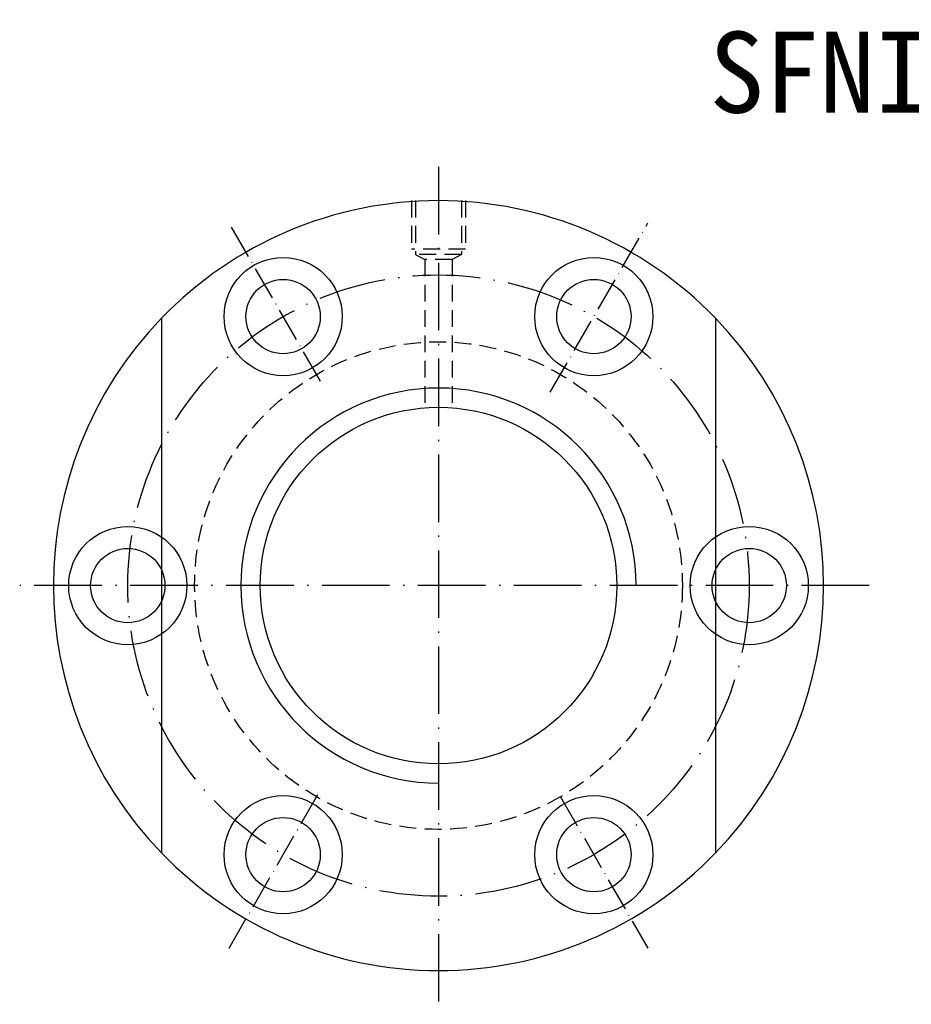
# Model space of a CAD drawing. Extents: x 904 to 1168, y 87 to 232.
# Tile 1 of 45: x 904 to 1036, y 87 to 232. Entities that reach past the tile are written whole.
import ezdxf
from ezdxf.enums import TextEntityAlignment as Align

# ---------------------------------------------------------------- set-up
doc = ezdxf.new("R2010")
doc.units = 0
doc.header["$MEASUREMENT"] = 0
doc.linetypes.add('CL-5', pattern=[7.1, 5, -1, 0.1, -1])
doc.linetypes.add('DASHED', pattern=[0.75, 0.5, -0.25])
doc.layers.get('0').update_dxf_attribs({"linetype": 'CONTINUOUS'})
for name, color, linetype in [('CL', 1, 'CL-5'), ('DIM', 4, 'CONTINUOUS'), ('HID', 2, 'DASHED'), ('OUT', 3, 'CONTINUOUS')]:
    doc.layers.add(name, color=color, linetype=linetype)
doc.styles.add('T', font='KAIU.TTF')

msp = doc.modelspace()

# ---------------------------------------------------------------- linework, layer by layer
at = {"layer": 'CL', "color": 7, "ltscale": 2}
for p, q in [((966.1, 210.65), (966.1, 86.65)), ((1029.86, 148.65), (904.1, 148.65))]:
    msp.add_line(p, q, dxfattribs=at)
at = {"layer": 'CL', "color": 7}
for p, q in [((948.61, 178.94), (935.1, 202.34)), ((982.64, 177.3), (997.1, 202.34)), ((935.1, 94.95), (948.65, 118.42)), ((984.14, 117.39), (997.1, 94.95))]:
    msp.add_line(p, q, dxfattribs=at)
at = {"layer": 'CL', "color": 7, "ltscale": 2}
msp.add_circle((966.1, 148.65), 46, dxfattribs=at)
at = {"layer": 'DIM', "color": 7, "ltscale": 10}
for centre, radius in [((920.1, 148.65), 8.75), ((1012.1, 148.65), 8.75), ((920.1, 148.65), 5.5), ((1012.1, 148.65), 5.5)]:
    msp.add_circle(centre, radius, dxfattribs=at)
for radius, start, end in [(57, 135.9966, 224.0034), (57, 315.9966, 44.0034), (29.25, 0, 270)]:
    msp.add_arc((966.1, 148.65), radius, start, end, dxfattribs=at)
at = {"layer": 'HID', "color": 7, "ltscale": 5}
for p, q in [((962.1, 205.65), (962.1, 198.45)), ((962.7, 205.65), (962.7, 197.65)), ((969.5, 205.65), (969.5, 197.65)), ((970.1, 205.65), (970.1, 198.45)), ((970.1, 198.45), (962.1, 198.45)), ((969.5, 197.65), (962.7, 197.65)), ((962.7, 197.65), (964.1, 196.95)), ((968.1, 196.95), (964.1, 196.95)), ((964.1, 196.95), (964.1, 175.41)), ((969.5, 197.65), (968.1, 196.95)), ((968.1, 196.95), (968.1, 175.41))]:
    msp.add_line(p, q, dxfattribs=at)
msp.add_circle((966.1, 148.65), 36.1, dxfattribs=at)
at = {"layer": 'OUT', "color": 7, "ltscale": 10}
for p, q in [((925.1, 188.25), (925.1, 109.05)), ((1007.1, 188.25), (1007.1, 109.05))]:
    msp.add_line(p, q, dxfattribs=at)
for centre, radius in [((943.1, 188.48), 8.75), ((989.1, 188.48), 8.75), ((966.1, 148.65), 26.4), ((943.1, 108.81), 8.75), ((989.1, 108.81), 8.75)]:
    msp.add_circle(centre, radius, dxfattribs=at)
at = {"layer": 'OUT', "color": 7}
for centre in [(943.1, 188.48), (989.1, 188.48), (943.1, 108.81), (989.1, 108.81)]:
    msp.add_circle(centre, 5.5, dxfattribs=at)
at = {"layer": 'OUT', "color": 7, "ltscale": 10}
for start, end in [(44.0034, 135.9966), (224.0034, 315.9966)]:
    msp.add_arc((966.1, 148.65), 57, start, end, dxfattribs=at)

# ---------------------------------------------------------------- texts
at = {"style": 'T'}
msp.add_text('SFNI5010', height=12, dxfattribs=at).set_placement((1038.84, 224.67), align=Align.MIDDLE)

doc.saveas('drawing.dxf')
